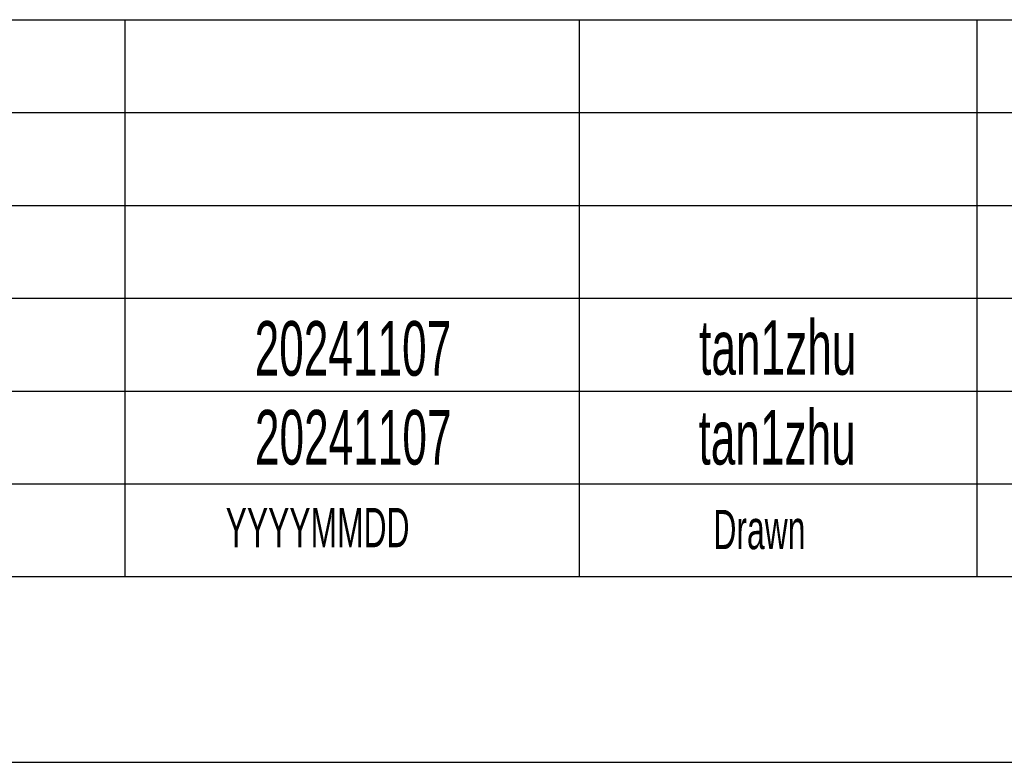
# Model space of a CAD drawing. Header units: millimetres. Extents: x 0 to 594, y 0 to 420.
# Tile 14 of 50: x 423 to 468, y 36 to 70. Entities that reach past the tile are written whole.
import ezdxf

# ---------------------------------------------------------------- set-up
doc = ezdxf.new("R2010")
doc.units = ezdxf.units.MM
doc.layers.add('FORMAT', color=7, linetype='Continuous')
doc.styles.add('SLDTEXTSTYLE1', font='TXT', dxfattribs={"width": 0.605})

msp = doc.modelspace()

# ---------------------------------------------------------------- linework, layer by layer
at = {"layer": 'FORMAT'}
for p, q in [((399.4, 69.5), (584, 69.5)), ((399.4, 69.5), (584, 69.5)), ((399.4, 69.5), (584, 69.5)), ((428, 69.5), (428, 44)), ((448.8, 69.5), (448.8, 44)), ((467, 69.5), (467, 44)), ((399.4, 65.25), (584, 65.25)), ((399.4, 65.25), (584, 65.25)), ((399.4, 61), (584, 61)), ((399.4, 56.75), (584, 56.75)), ((399.4, 52.5), (584, 52.5)), ((399.4, 48.25), (584, 48.25)), ((399.4, 44), (584, 44)), ((399.4, 35.5), (584, 35.5))]:
    msp.add_line(p, q, dxfattribs=at)

# ---------------------------------------------------------------- texts
at = {"layer": 'FORMAT', "style": 'SLDTEXTSTYLE1'}
for s, insert, char_height, attachment_point in [('tan1zhu', (457.884, 55.743), 2.5, 2), ('20241107', (438.437, 55.7), 2.5, 2), ('tan1zhu', (457.856, 51.633), 2.5, 2), ('20241107', (438.451, 51.632), 2.5, 2), ('YYYYMMDD', (432.613, 47.148), 1.8, 1), ('Drawn', (454.94, 47.059), 1.8, 1)]:
    msp.add_mtext(s, dxfattribs=dict(at, insert=insert, char_height=char_height, attachment_point=attachment_point))

doc.saveas('drawing.dxf')
